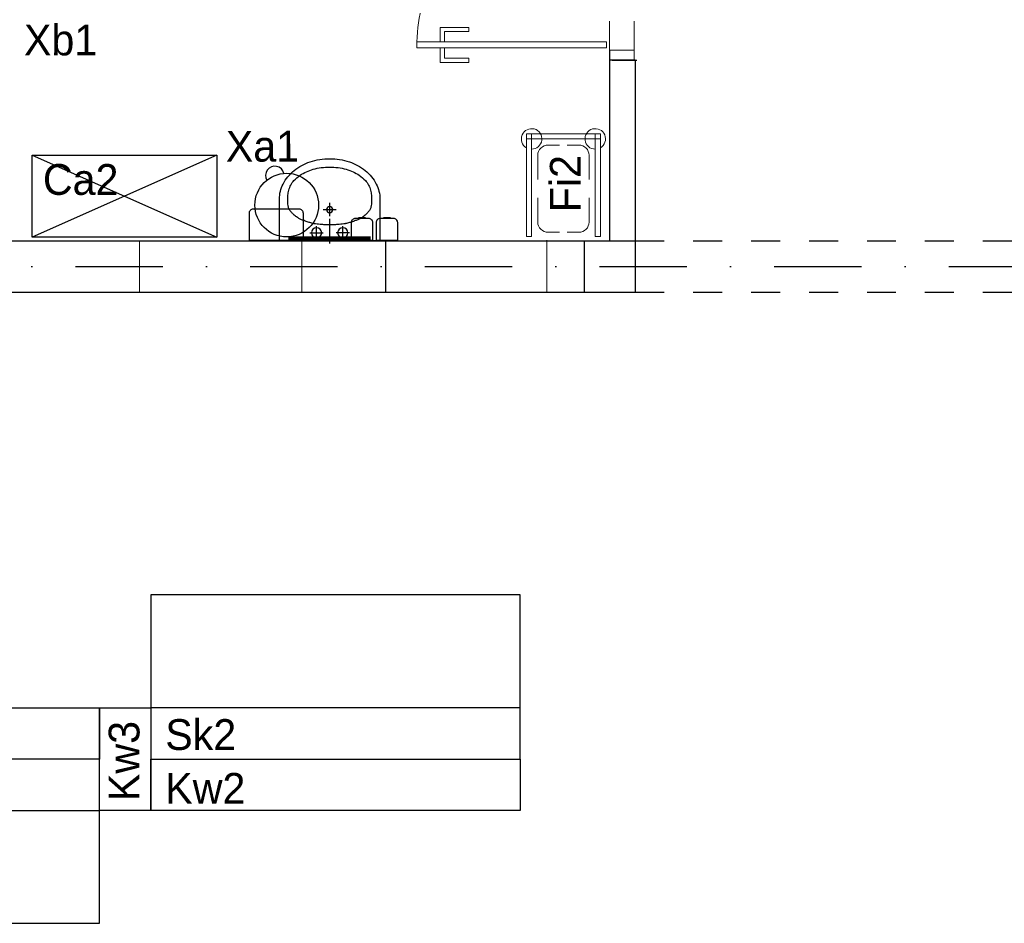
# Model space of a CAD drawing. Header units: millimetres. Extents: x 14495 to 271441, y -21035 to 2232.
# Tile 64 of 227: x 84906 to 85386, y -6098 to -5658. Entities that reach past the tile are written whole.
import ezdxf

# ---------------------------------------------------------------- set-up
doc = ezdxf.new("R2010")
doc.units = ezdxf.units.MM
doc.linetypes.add('DASHDOT', pattern=[1, 0.5, -0.25, 0, -0.25])
doc.linetypes.add('DASHED', pattern=[28.222222, 14.111111, -14.111111])
for name, color, linetype in [('-- TECH  SYMBOLE', 1, 'Continuous'), ('-- TECH SYMBOLE NOWE', 1, 'Continuous'), ('-- TECH WYPOSAŻENIE', 2, 'Continuous'), ('_1_cienkie', 251, 'Continuous'), ('_urządzenia_sanit', 1, 'Continuous'), ('A_cieńsza', 8, 'Continuous'), ('A_OSIE', 252, 'DASHDOT'), ('A_PROJEKTOWANE', 3, 'Continuous'), ('A_SC_DZIAlOWE', 4, 'Continuous'), ('TECH Meble', 1, 'Continuous'), ('TECH Sprzęt', 1, 'Continuous'), ('TECH Wyp.drobne', 1, 'Continuous')]:
    doc.layers.add(name, color=color, linetype=linetype)
doc.layers.add('A_Stolarka_drzwi', color=1, linetype='Continuous', lineweight=9)
doc.layers.add('TECH Wyp-meble nowe', color=1, linetype='Continuous', lineweight=30)
doc.styles.add('cg', font='GOTHIC.TTF')

# ---------------------------------------------------------------- blocks, each defined once
blk = doc.blocks.new('stelaż_do_worków-1')
at = {"color": 1, "lineweight": 0}
for points in [[(0, 15.5), (0, 18), (-50, 18), (-50, 15.5)], [(0, 18), (-2.5, 18), (-2.5, -18), (0, -18)], [(0, -18), (0, -15.5), (-50, -15.5), (-50, -18)]]:
    blk.add_lwpolyline(points, close=True, dxfattribs=at)
at = {"color": 251, "linetype": 'Continuous', "lineweight": 13, "ltscale": 0.5}
for points in [[(-31.2, 12.5), (-43, 12.5, 0.414214), (-48, 7.5), (-48, 1.85)], [(-22.3, 12.5), (-10.5, 12.5, -0.414214), (-5.5, 7.5), (-5.5, 1.85)], [(-48, -1.85), (-48, -7.5, 0.414214), (-43, -12.5), (-31.2, -12.5)], [(-5.5, -1.85), (-5.5, -7.5, -0.414214), (-10.5, -12.5), (-22.3, -12.5)]]:
    blk.add_lwpolyline(points, format="xyb", dxfattribs=at)
at = {"color": 1, "lineweight": 15}
for centre, start, end in [((-2.5, 15.5), 180, 150), ((-2.5, -15.5), 210, 180)]:
    blk.add_arc(centre, 5, start, end, dxfattribs=at)
blk = doc.blocks.new('DRZWI Z OSCIEZNICA NIEOKALAJACA 90')
at = {"linetype": 'DASHED'}
for p, q in [((-12, 5), (-12, 99)), ((0, 5), (0, 99))]:
    blk.add_line(p, q, dxfattribs=at)
at = {"ltscale": 0.05}
blk.add_line((-39.5, 52), (25.59, 52), dxfattribs=at)
for points in [[(-12, 99), (-12, 104), (0, 104), (0, 99)], [(-12, 0), (-12, 5), (0, 5), (0, 0)], [(93.91, 9.01), (1.43, 9.01), (1.43, 6.01), (93.91, 6.01)]]:
    blk.add_lwpolyline(points, close=True)
for points in [[(82.48, 9.01), (82.48, 16.01), (68.48, 16.01), (68.48, 14.01), (80.48, 14.01), (80.48, 9.01)], [(82.48, 6.01), (82.48, -0.99), (68.48, -0.99), (68.48, 1.01), (80.48, 1.01), (80.48, 6.01)]]:
    blk.add_lwpolyline(points)
at = {"linetype": 'DASHED'}
blk.add_arc((0, 5), 94, 2.4475, 90, dxfattribs=at)
blk = doc.blocks.new('umywalka')
at = {"layer": '_urządzenia_sanit', "color": 2, "linetype": 'Continuous'}
for p, q in [((331482.45, 871398.51), (331462.04, 871398.51)), ((331462.04, 871398.51), (331462.04, 871349.58)), ((331462.7, 871380.42), (331469.16, 871380.42)), ((331465.93, 871383.65), (331465.93, 871377.19)), ((331477.27, 871370.82), (331477.27, 871377.27)), ((331460.8, 871374.04), (331472.71, 871374.04)), ((331465.93, 871364.44), (331465.93, 871370.9)), ((331474.04, 871374.04), (331480.5, 871374.04)), ((331462.7, 871367.67), (331469.16, 871367.67)), ((331462.04, 871349.58), (331482.45, 871349.58))]:
    blk.add_line(p, q, dxfattribs=at)
for centre, radius in [((331465.93, 871380.42), 2.5), ((331477.27, 871374.04), 1.5), ((331465.93, 871367.67), 2.5)]:
    blk.add_circle(centre, radius, dxfattribs=at)
for centre, radius, start, end in [((331482.45, 871382.64), 15.87, 62.6911, 90), ((331479.37, 871390.23), 4.02, 111.7985, 123.1945), ((331479.17, 871390.73), 3.48, 101.2008, 111.7985), ((331482.2, 871375.47), 19.04, 96.6753, 101.2008), ((331481.63, 871380.31), 14.16, 90.0044, 96.6753), ((331481.63, 871356.57), 37.9, 85.928, 90.0044), ((331483.49, 871382.66), 11.75, 74.208, 85.928), ((331482.48, 871379.1), 15.45, 63.9928, 74.208), ((331480.31, 871378.49), 20.54, 38.7372, 62.6911), ((331481.83, 871384.1), 10.15, 148.384, 156.6022), ((331485.96, 871381.56), 14.99, 141.6243, 148.384), ((331483.43, 871383.56), 11.77, 135.4467, 141.6243), ((331486.24, 871380.79), 15.71, 130.0998, 135.4467), ((331483.15, 871384.46), 10.92, 123.1945, 130.0998), ((331485.42, 871385.12), 8.75, 46.1924, 63.9928), ((331478.68, 871378.1), 18.48, 33.9688, 46.1924), ((331476.95, 871375.8), 24.84, 18.3811, 38.7372), ((331540.18, 871362.69), 72.36, 162.3793, 163.9666), ((331513.86, 871371.05), 44.74, 159.7511, 162.3793), ((331501.13, 871375.75), 31.17, 156.6022, 159.7511), ((331476.09, 871376.35), 21.61, 24.7806, 33.9688), ((331475.72, 871376.18), 22.01, 15.6775, 24.7806), ((331844.52, 871337.47), 376.71, 173.2621, 173.7185), ((331473.33, 871381.32), 2.94, 168.0964, 173.2621), ((331480.91, 871379.72), 10.69, 163.9666, 168.0964), ((331468.42, 871374.13), 29.6, 7.7962, 15.6775), ((331471.67, 871374.04), 30.41, 0, 18.3811), ((331531.1, 871374.44), 61.22, 177.7403, 180.3698), ((331496.08, 871375.82), 26.18, 173.7185, 177.7403), ((331467.78, 871374.04), 30.24, 0, 7.7962), ((331531.1, 871373.65), 61.22, 179.6302, 182.2597), ((331496.08, 871372.27), 26.18, 182.2597, 186.2815), ((331468.42, 871373.96), 29.6, 344.3225, 352.2038), ((331467.78, 871374.04), 30.24, 352.2038, 0), ((331471.67, 871374.04), 30.41, 341.6189, 0), ((331844.52, 871410.62), 376.71, 186.2815, 186.7379), ((331473.33, 871366.77), 2.94, 186.7379, 191.9036), ((331480.91, 871368.37), 10.69, 191.9036, 196.0334), ((331540.18, 871385.4), 72.36, 196.0334, 197.6207), ((331475.72, 871371.91), 22.01, 335.2194, 344.3225), ((331513.86, 871377.04), 44.74, 197.6207, 200.2489), ((331501.13, 871372.34), 31.17, 200.2489, 203.3978), ((331476.09, 871371.74), 21.61, 326.0312, 335.2194), ((331476.95, 871372.29), 24.84, 321.2628, 341.6189), ((331481.83, 871363.99), 10.15, 203.3978, 211.616), ((331485.96, 871366.53), 14.99, 211.616, 218.3757), ((331483.43, 871364.53), 11.77, 218.3757, 224.5533), ((331486.24, 871367.3), 15.71, 224.5533, 229.9002), ((331483.15, 871363.63), 10.92, 229.9002, 236.8055), ((331485.42, 871362.97), 8.75, 296.0072, 313.8076), ((331480.31, 871369.6), 20.54, 297.3089, 321.2628), ((331478.68, 871369.99), 18.48, 313.8076, 326.0312), ((331479.37, 871357.86), 4.02, 236.8055, 248.2015), ((331479.17, 871357.36), 3.48, 248.2015, 258.7992), ((331482.2, 871372.62), 19.04, 258.7992, 263.3247), ((331481.63, 871367.78), 14.16, 263.3247, 269.9956), ((331481.63, 871391.52), 37.9, 269.9956, 274.072), ((331482.45, 871365.45), 15.87, 270, 297.3089), ((331483.49, 871365.43), 11.75, 274.072, 285.792), ((331482.48, 871368.99), 15.45, 285.792, 296.0072)]:
    blk.add_arc(centre, radius, start, end, dxfattribs=at)
blk = doc.blocks.new('Sk2')
at = {"layer": 'TECH Wyp-meble nowe', "color": 2, "linetype": 'Continuous', "lineweight": -3}
blk.add_line((2453.43, -1720.73), (2633.43, -1720.73), dxfattribs=at)
blk.add_lwpolyline([(2453.43, -1695.73), (2453.43, -1775.73), (2633.43, -1775.73), (2633.43, -1695.73), (2453.43, -1695.73)], dxfattribs=at)
blk = doc.blocks.new('Kw2')
at = {"layer": 'TECH Wyp-meble nowe', "color": 2, "linetype": 'Continuous', "lineweight": -3}
blk.add_lwpolyline([(2453.43, -1695.73), (2453.43, -1670.73), (2633.43, -1670.73), (2633.43, -1695.73), (2453.43, -1695.73)], dxfattribs=at)
blk = doc.blocks.new('Kw3')
at = {"layer": 'TECH Wyp-meble nowe', "color": 2, "linetype": 'Continuous', "lineweight": -3}
blk.add_lwpolyline([(3191.16, -1701.96), (3216.16, -1701.96), (3216.16, -1751.96), (3191.16, -1751.96), (3191.16, -1701.96)], dxfattribs=at)

msp = doc.modelspace()

# ---------------------------------------------------------------- linework, layer by layer
at = {"layer": '-- TECH WYPOSAŻENIE', "color": 1}
for p, q in [((84912.49, -5724.04), (85002.49, -5764.04)), ((85002.49, -5724.04), (84912.49, -5764.04))]:
    msp.add_line(p, q, dxfattribs=at)
at = {"layer": '_1_cienkie', "linetype": 'DASHED'}
for p, q in [((85206.37, -5765.87), (85491.55, -5765.87)), ((85206.37, -5790.87), (85491.55, -5790.87))]:
    msp.add_line(p, q, dxfattribs=at)
at = {"layer": 'A_cieńsza', "linetype": 'Continuous', "lineweight": 13}
for p, q in [((84964.83, -5790.87), (84964.83, -5765.87)), ((85043.83, -5790.87), (85043.83, -5765.57)), ((85084.83, -5790.87), (85084.83, -5765.87)), ((85163.33, -5790.87), (85163.33, -5765.57))]:
    msp.add_line(p, q, dxfattribs=at)
at = {"layer": 'A_OSIE', "ltscale": 85}
msp.add_line((82295.57, -5778.37), (86562.74, -5778.37), dxfattribs=at)
at = {"layer": 'A_PROJEKTOWANE'}
for p, q in [((84731.06, -5765.87), (85181.55, -5765.87)), ((85084.83, -5790.87), (85084.83, -5765.87)), ((85181.55, -5790.87), (85181.55, -5765.87)), ((85181.55, -5765.87), (85206.37, -5765.87)), ((85206.37, -5765.87), (85206.37, -5790.87)), ((84731.06, -5790.87), (85181.55, -5790.87)), ((85181.55, -5790.87), (85206.37, -5790.87))]:
    msp.add_line(p, q, dxfattribs=at)
at = {"layer": 'A_SC_DZIAlOWE'}
for p, q in [((85193.87, -5672.87), (85193.87, -5765.87)), ((85206.37, -5677.87), (85193.87, -5677.87)), ((85195.1, -5677.87), (85207.1, -5677.87)), ((85206.37, -5677.87), (85206.37, -5765.87))]:
    msp.add_line(p, q, dxfattribs=at)
at = {"layer": 'TECH Meble', "color": 2}
msp.add_lwpolyline([(85002.49, -5764.04), (84912.49, -5764.04), (84912.49, -5724.04), (85002.49, -5724.04)], close=True, dxfattribs=at)
at = {"layer": 'TECH Wyp.drobne', "color": 1}
for points in [[(85042.66, -5750.43), (85020.16, -5750.43, 0.414214), (85018.16, -5752.43), (85018.16, -5765.43), (85044.66, -5765.43), (85044.66, -5752.43, 0.414214)], [(85076.45, -5754.93), (85069.95, -5754.93, 0.414214), (85067.95, -5756.93), (85067.95, -5765.43), (85078.45, -5765.43), (85078.45, -5756.93, 0.414214)], [(85088.59, -5754.93), (85082.09, -5754.93, 0.414214), (85080.09, -5756.93), (85080.09, -5765.43), (85090.59, -5765.43), (85090.59, -5756.93, 0.414214)]]:
    msp.add_lwpolyline(points, format="xyb", close=True, dxfattribs=at)
for points in [[(85074.75, -5754.93), (85071.65, -5754.93), (85071.65, -5754.38), (85074.75, -5754.38)], [(85086.89, -5754.93), (85083.79, -5754.93), (85083.79, -5754.38), (85086.89, -5754.38)]]:
    msp.add_lwpolyline(points, close=True, dxfattribs=at)
at = {"layer": 'TECH Wyp.drobne', "color": 1, "const_width": 2}
msp.add_lwpolyline([(85037.37, -5764.62), (85077.37, -5764.62)], dxfattribs=at)
at = {"layer": 'TECH Wyp.drobne', "color": 1}
msp.add_circle((85036.52, -5748.42), 15.5, dxfattribs=at)
msp.add_arc((85030.76, -5734.04), 4.56, 13.3961, 210.3026, dxfattribs=at)

# ---------------------------------------------------------------- block references
at = {"layer": '_urządzenia_sanit', "xscale": -1, "rotation": 269.9999999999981}
msp.add_blockref('umywalka', (-786316.58, -337227.88), dxfattribs=at)
at = {"layer": 'A_Stolarka_drzwi', "xscale": -1}
msp.add_blockref('DRZWI Z OSCIEZNICA NIEOKALAJACA 90', (85193.82, -5677.87), dxfattribs=at)
at = {"layer": 'TECH Sprzęt', "xscale": -1, "rotation": 270}
msp.add_blockref('stelaż_do_worków-1', (85171.35, -5713.66), dxfattribs=at)
at = {"layer": 'TECH Wyp-meble nowe', "linetype": 'Continuous', "rotation": 180}
for name in ['Sk2', 'Kw2']:
    msp.add_blockref(name, (87603.72, -7714.1), dxfattribs=at)
at = {"layer": 'TECH Wyp-meble nowe', "linetype": 'Continuous'}
for name, p in [('Kw2', (82311.87, -4322.64)), ('Kw3', (81754.14, -4291.42)), ('Sk2', (82311.87, -4322.64))]:
    msp.add_blockref(name, p, dxfattribs=at)

# ---------------------------------------------------------------- texts
at = {"layer": '-- TECH  SYMBOLE', "color": 1, "style": 'cg'}
for s, rotation, p in [('Xb1', 359.9425, (84908.51, -5675.43)), ('Xa1', 0.0575, (85006.87, -5727.24)), ('Fi2', 90, (85179.76, -5751.88)), ('Kw3', 90, (84964.79, -6038.8))]:
    msp.add_text(s, height=15, rotation=rotation, dxfattribs=at).set_placement(p)
msp.add_text('Ca2', height=15, dxfattribs=at).set_placement((84917.74, -5743.42))
at = {"layer": '-- TECH SYMBOLE NOWE', "color": 1, "style": 'cg'}
for s, p in [('Sk2', (84977.36, -6013.9)), ('Kw2', (84977.36, -6040.11))]:
    msp.add_text(s, height=15, dxfattribs=at).set_placement(p)

doc.saveas('drawing.dxf')
